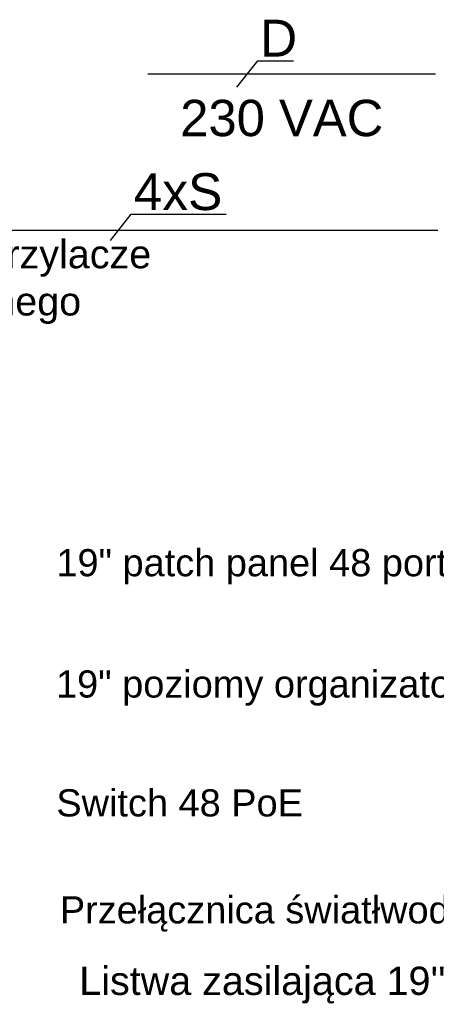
# Model space of a CAD drawing. Header units: millimetres. Extents: x 22250 to 51280, y -5012 to 7692.
# Tile 118 of 183: x 50654 to 50797, y 867 to 1204. Entities that reach past the tile are written whole.
import ezdxf

# ---------------------------------------------------------------- set-up
doc = ezdxf.new("R2010")
doc.units = ezdxf.units.MM
doc.layers.add('00 CCTV IP - MIWI', color=10, linetype='Continuous')
doc.layers.add('00 KD-SSWiN PROTAGE', color=251, linetype='Continuous')
doc.layers.add('E_CCTV', color=3, linetype='Continuous', lineweight=40)
doc.styles.get("Standard").update_dxf_attribs({"font": 'arial.ttf'})

msp = doc.modelspace()

# ---------------------------------------------------------------- linework, layer by layer
at = {"layer": '00 KD-SSWiN PROTAGE', "color": 7}
for p, q in [((50728.53, 1180.47), (50735.66, 1189.46)), ((50735.66, 1189.46), (50747.86, 1189.46)), ((50685.27, 1128.01), (50692.4, 1137)), ((50692.4, 1137), (50724.89, 1137))]:
    msp.add_line(p, q, dxfattribs=at)
at = {"layer": 'E_CCTV', "color": 1, "lineweight": -3}
for p, q in [((50698.1, 1184.97), (50796.47, 1184.97)), ((50598.9, 1131.55), (50797.36, 1131.55))]:
    msp.add_line(p, q, dxfattribs=at)

# ---------------------------------------------------------------- texts
at = {"layer": '00 CCTV IP - MIWI', "color": 7, "attachment_point": 1}
for s, insert, char_height, width in [('Kabel swiatlowodowy 4J-przylacze\\Pteletechniczne wg oddzielnego\\Popracowania', (50491.13, 1128.23), 9.6768, 447.2606), ('19" patch panel 48 portów, 1U,', (50666.76, 1022.58), 9.2897, 504.3805), ('19" poziomy organizator kabli, 1U, uszy plastik, czarny   ', (50666.63, 981.13), 9.2897, 344.4366), ('Switch 48 PoE', (50666.75, 940.49), 9.2897, 429.3702), ('Przełącznica światłwodowa SC', (50667.95, 903.93), 9.2897, 370.3132), ("Listwa zasilająca 19'' PDU zarządzalna", (50674.59, 879.87), 9.6768, 447.2606)]:
    msp.add_mtext(s, dxfattribs=dict(at, insert=insert, char_height=char_height, width=width))
at = {"layer": '00 KD-SSWiN PROTAGE', "color": 7, "char_height": 2.521, "attachment_point": 1}
for s, insert in [('{\\H5x;D}', (50736.48, 1203.52)), ('{\\H5x;4xS}', (50693.22, 1151.06))]:
    msp.add_mtext_dynamic_manual_height_columns(s, width=3.5999, gutter_width=0.04, heights=[0], dxfattribs=dict(at, insert=insert))
at = {"layer": 'E_CCTV', "color": 7, "lineweight": -2, "insert": (50778.65, 1176.14), "char_height": 12.431, "attachment_point": 3}
msp.add_mtext('230 VAC', dxfattribs=at)

doc.saveas('drawing.dxf')
